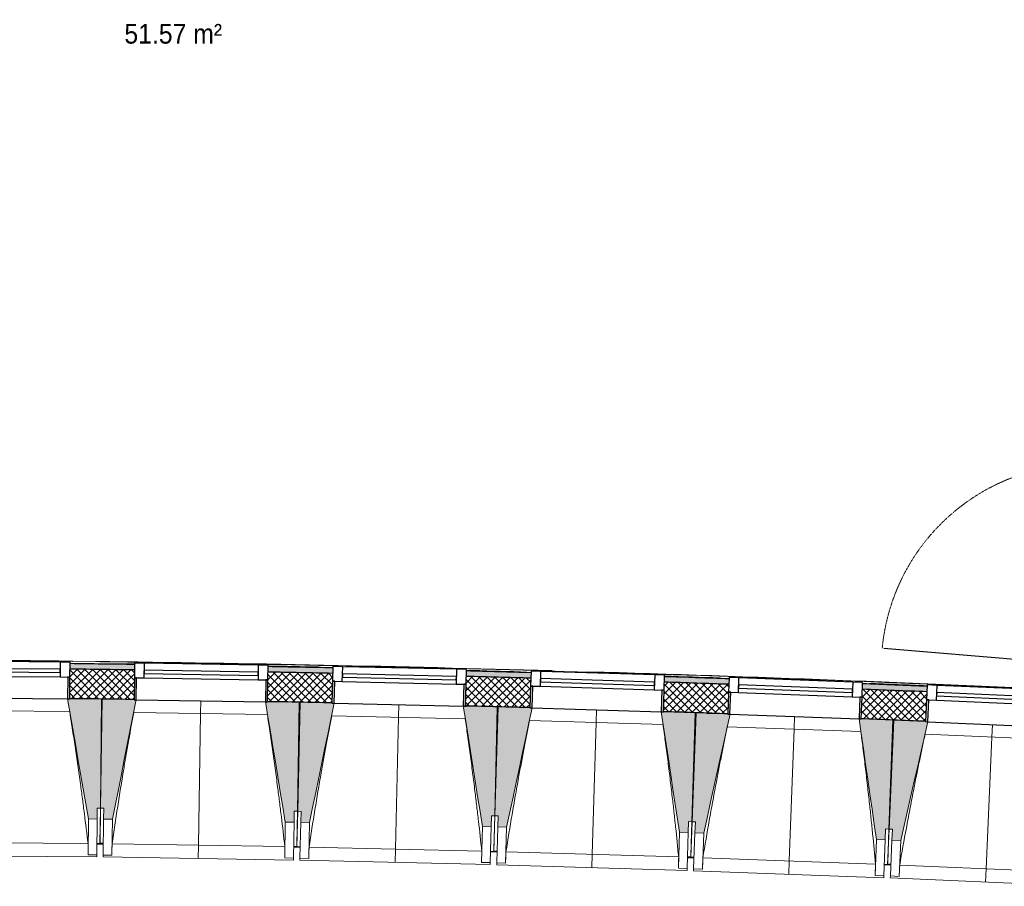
# Model space of a CAD drawing. Header units: millimetres. Extents: x -24070 to 30874, y -36590 to 4541.
# Tile 7 of 86: x -19955 to -15457, y -21391 to -17429. Entities that reach past the tile are written whole.
import ezdxf

# ---------------------------------------------------------------- set-up
doc = ezdxf.new("R2010")
doc.units = ezdxf.units.MM
doc.linetypes.add('Tiret', pattern=[2.5, 1.25, -1.25])
for name, color, linetype, lineweight in [('A-AREA-IDEN', 7, 'Continuous', 30), ('A-DOOR', 7, 'Continuous', 25), ('A-DOOR-FRAM', 7, 'Continuous', 25), ('A-FLOR-HRAL', 7, 'Continuous', 18), ('A-WALL', 7, 'Continuous', 25), ('A-WALL-PATT', 7, 'Continuous', 25), ('BATIEMENT', 7, 'Continuous', 18), ('BATIMENT', 7, 'Continuous', 25), ('ELEMENTS DETAILS', 7, 'Continuous', 18), ('EQP SPE', 7, 'Continuous', 18), ('FENETRES', 7, 'Continuous', 25), ('GEN', 7, 'Continuous', 18), ('SOLS', 7, 'Continuous', 25)]:
    doc.layers.add(name, color=color, linetype=linetype, lineweight=lineweight)
doc.layers.add('A-GLAZ', color=7, linetype='Continuous', lineweight=25, true_color=0x5c63b1)
doc.styles.add('Arial', font='arial.ttf', dxfattribs={"width": 0.9, "height": 90})

# ---------------------------------------------------------------- blocks, each defined once
blk = doc.blocks.new('PRT_SIMPLE_HUI_58x68x48 - PRT_BOIS_1V_EI30_930x2040x40-552262-2021_015_1111_DCE_1_50_N0 FINI_PLB_EG')
at = {"layer": 'ELEMENTS DETAILS', "lineweight": 25}
h = blk.add_hatch(color=256, dxfattribs=at)
h.paths.add_polyline_path([(-483.8, -9.7), (-489.6, -8), (-508.5, -8), (-508.5, -11.5), (-502, -11.5), (-502.1, -10.3), (-505.2, -10.3), (-505.2, -9.3), (-488.4, -9.4), (-485.1, -10.6)])
h.paths.add_polyline_path([(-483.8, -9.7), (-485.1, -11.7), (-496.1, -13.2), (-500.5, -13.6), (-500.5, -14.5), (-495.9, -14.5), (-483.8, -12.8), (-483.8, -10.5)])
h = blk.add_hatch(color=256, dxfattribs=at)
h.paths.add_polyline_path([(413.8, -9.7), (413.8, -12.8), (426.2, -14.5), (430.5, -14.1), (430.4, -13.2), (425.9, -13.2), (415.1, -11.7), (414.4, -10.7)])
h.paths.add_polyline_path([(438.5, -8), (418.5, -8), (413.8, -9.7), (415.1, -10.6), (418.7, -9.3), (435.2, -9.3), (435.2, -10.3), (432, -10.5), (432, -11.5), (438.5, -11.5), (438.5, -9)])
at = {"layer": 'A-DOOR'}
for p, q in [((-499.5, -14.5), (-499.5, -54.5)), ((426, -14.5), (-496, -14.5)), ((430.5, -54.5), (430.5, -14.5)), ((-499.5, -54.5), (430.5, -54.5)), ((417, -54.5), (417, -977.5))]:
    blk.add_line(p, q, dxfattribs=at)
at = {"layer": 'A-DOOR-FRAM'}
for p, q in [((-487, 56), (-545, 56)), ((-545, 56), (-545, 47.5)), ((-487, -8), (-487, 56)), ((475, 56), (417, 56)), ((417, 56), (417, -8)), ((475, 47.5), (475, 56)), ((-502, -56), (-502, -11.5)), ((-488.5, -8), (-487, -8)), ((417, -8), (418.5, -8)), ((432, -11.5), (432, -56)), ((-545, -47.5), (-545, -56)), ((-545, -56), (-502, -56)), ((432, -56), (475, -56)), ((475, -56), (475, -47.5))]:
    blk.add_line(p, q, dxfattribs=at)
at = {"layer": 'BATIMENT'}
for p, q in [((-427.1, 55), (-450.6, 55)), ((-450.6, 55), (-450.6, 54.5)), ((-450.6, 54.5), (-450.6, 50.4)), ((-427.1, 54.5), (-450.6, 54.5)), ((-450.6, 50.4), (-450.6, 43.3)), ((-427.1, 50.4), (-450.6, 50.4)), ((-319.6, 55), (-427.1, 55)), ((-427.1, 55), (-427.1, 54.5)), ((-427.1, 54.5), (-427.1, 55)), ((-427.1, 54.5), (-427.1, 50.4)), ((-319.6, 54.5), (-427.1, 54.5)), ((-427.1, 50.4), (-427.1, 54.5)), ((-427.1, 50.4), (-427.1, 43.3)), ((-319.6, 50.4), (-427.1, 50.4)), ((-427.1, 43.3), (-427.1, 50.4)), ((-319.6, 54.5), (-319.6, 55)), ((-319.6, 50.4), (-319.6, 54.5)), ((-319.6, 43.3), (-319.6, 50.4)), ((-450.6, 34), (-450.6, 43.3)), ((-450.6, 25.6), (-450.6, 34)), ((-427.1, 34), (-450.6, 34)), ((-450.6, 15.2), (-450.6, 25.6)), ((-427.1, 25.6), (-450.6, 25.6)), ((-450.6, 4.4), (-450.6, 15.2)), ((-427.1, 15.2), (-450.6, 15.2)), ((-450.6, -4), (-450.6, 4.4)), ((-450.6, 4.4), (-427.1, 4.4)), ((-427.1, 34), (-427.1, 43.3)), ((-427.1, 43.3), (-427.1, 34)), ((-427.1, 32.8), (-427.1, 34)), ((-319.6, 34), (-427.1, 34)), ((-427.1, 34), (-427.1, 25.6)), ((-427.1, 32.8), (-319.6, 32.8)), ((-427.1, 25.6), (-427.1, 15.2)), ((-427.1, 15.2), (-427.1, 4.4)), ((-427.1, 4.4), (-427.1, -4)), ((-319.6, 43.3), (-319.6, 34)), ((-319.6, 34), (-319.6, 32.8)), ((-465.6, -5.5), (-465.6, -14.5)), ((-413.4, -5.5), (-465.6, -5.5)), ((-450.6, -4), (-450.6, -5)), ((-450.6, -5), (-427.1, -5)), ((-427.1, -5), (-427.1, -4)), ((-413.4, -14.5), (-413.4, -5.5)), ((-465.6, -54.5), (-465.6, -63.5)), ((-465.6, -63.5), (-413.4, -63.5)), ((-427.1, -64), (-450.6, -64)), ((-450.6, -64), (-450.6, -65)), ((-450.6, -73.4), (-450.6, -65)), ((-450.6, -84.2), (-450.6, -73.4)), ((-427.1, -73.4), (-450.6, -73.4)), ((-450.6, -94.6), (-450.6, -84.2)), ((-450.6, -84.2), (-427.1, -84.2)), ((-427.1, -65), (-427.1, -64)), ((-427.1, -65), (-427.1, -73.4)), ((-427.1, -73.4), (-427.1, -84.2)), ((-427.1, -84.2), (-427.1, -94.6)), ((-413.4, -63.5), (-413.4, -54.5)), ((-450.6, -103), (-450.6, -94.6)), ((-450.6, -94.6), (-427.1, -94.6)), ((-450.6, -112.3), (-450.6, -103)), ((-450.6, -103), (-427.1, -103)), ((-450.6, -112.3), (-450.6, -119.4)), ((-450.6, -119.4), (-450.6, -123.5)), ((-450.6, -119.4), (-427.1, -119.4)), ((-450.6, -123.5), (-450.6, -124)), ((-450.6, -123.5), (-427.1, -123.5)), ((-450.6, -124), (-427.1, -124)), ((-427.1, -94.6), (-427.1, -103)), ((-427.1, -103), (-427.1, -101.8)), ((-319.6, -101.8), (-427.1, -101.8)), ((-427.1, -112.3), (-427.1, -103)), ((-427.1, -103), (-319.6, -103)), ((-427.1, -103), (-427.1, -112.3)), ((-427.1, -112.3), (-427.1, -119.4)), ((-427.1, -119.4), (-427.1, -112.3)), ((-427.1, -119.4), (-427.1, -123.5)), ((-427.1, -119.4), (-319.6, -119.4)), ((-427.1, -123.5), (-427.1, -119.4)), ((-427.1, -123.5), (-427.1, -124)), ((-427.1, -123.5), (-319.6, -123.5)), ((-427.1, -124), (-427.1, -123.5)), ((-427.1, -124), (-319.6, -124)), ((-319.6, -101.8), (-319.6, -103)), ((-319.6, -103), (-319.6, -112.3)), ((-319.6, -119.4), (-319.6, -112.3)), ((-319.6, -123.5), (-319.6, -119.4)), ((-319.6, -124), (-319.6, -123.5))]:
    blk.add_line(p, q, dxfattribs=at)
at = {"layer": 'BATIMENT', "color": 176, "linetype": 'Tiret', "lineweight": 18, "true_color": 0x000080}
blk.add_arc((428, -54.5), 930, 180, 269.3192, dxfattribs=at)
at = {"layer": 'BATIMENT'}
for radius, start, end in [(9.12, 155.8208, 180), (9.12, 180, 204.1792), (7.5, 360, 180), (7.5, 180, 360), (7.5, 180, 240), (7.5, 135, 165), (9.12, 111.9887, 120), (9.12, 240, 246.2395), (7.5, 60, 117.782), (7.5, 270, 0), (9.12, 60, 68.0113), (7.5, 0, 30), (9.12, 0, 24.1792)]:
    blk.add_arc((429, -65.5), radius, start, end, dxfattribs=at)
at = {"layer": 'ELEMENTS DETAILS'}
for p, q in [((-488.5, -8), (-508.5, -8)), ((-508.5, -8), (-508.5, -11.5)), ((-508.5, -11.5), (-502, -11.5)), ((-505.2, -10.3), (-505.2, -9.3)), ((-505.2, -9.3), (-488.7, -9.3)), ((-502, -10.3), (-505.2, -10.3)), ((-502, -11.5), (-502, -10.3)), ((-496.1, -13.2), (-500.5, -13.2)), ((-500.5, -13.2), (-500.5, -14.5)), ((-500.5, -14.5), (-496, -14.5)), ((-485.1, -11.7), (-496.1, -13.2)), ((-496, -14.5), (-483.8, -12.8)), ((-488.7, -9.3), (-485.1, -10.6)), ((-483.8, -9.7), (-488.5, -8)), ((-485.1, -10.6), (-485.1, -11.7)), ((-483.8, -12.8), (-483.8, -9.7)), ((418.5, -8), (413.8, -9.7)), ((413.8, -9.7), (413.8, -12.8)), ((413.8, -12.8), (426, -14.5)), ((415.1, -10.6), (418.7, -9.3)), ((415.1, -11.7), (415.1, -10.6)), ((426.1, -13.2), (415.1, -11.7)), ((438.5, -8), (418.5, -8)), ((418.7, -9.3), (435.2, -9.3)), ((426, -14.5), (430.5, -14.5)), ((430.5, -13.2), (426.1, -13.2)), ((430.5, -14.5), (430.5, -13.2)), ((435.2, -10.3), (432, -10.3)), ((432, -10.3), (432, -11.5)), ((432, -11.5), (438.5, -11.5)), ((435.2, -9.3), (435.2, -10.3)), ((438.5, -11.5), (438.5, -8))]:
    blk.add_line(p, q, dxfattribs=at)
at = {"layer": 'EQP SPE'}
for p, q in [((430.5, -40.5), (430.5, -54.5)), ((430.5, -54.5), (403.5, -54.5))]:
    blk.add_line(p, q, dxfattribs=at)
blk = doc.blocks.new('XXX_VIDE FENETRE - 590-389517-2021_015_1111_DCE_1_50_N0 FINI_PLB_EG')
at = {"layer": 'A-GLAZ'}
for p, q in [((260.1, -120), (-260.1, -120)), ((-260.1, -120), (-260.1, -135)), ((260.1, -135), (260.1, -120)), ((-260.1, -135), (260.1, -135))]:
    blk.add_line(p, q, dxfattribs=at)
at = {"layer": 'FENETRES'}
for p, q in [((-305.1, 0), (-305.1, -100)), ((-295.1, 0), (-305.1, 0)), ((295.1, 0), (-295.1, 0)), ((-295.1, -100), (-295.1, 0)), ((305.1, 0), (295.1, 0)), ((295.1, 0), (295.1, -100)), ((305.1, -100), (305.1, 0)), ((-305.1, -100), (-295.1, -100)), ((-260.1, -100), (-305.1, -100)), ((-305.1, -100), (-305.1, -167.5)), ((-260.1, -167.5), (-260.1, -100)), ((260.1, -100), (-260.1, -100)), ((260.1, -100), (260.1, -167.5)), ((305.1, -100), (260.1, -100)), ((295.1, -100), (305.1, -100)), ((305.1, -167.5), (305.1, -100)), ((-305.1, -167.5), (-260.1, -167.5)), ((-260.1, -167.5), (260.1, -167.5)), ((260.1, -167.5), (305.1, -167.5))]:
    blk.add_line(p, q, dxfattribs=at)
blk = doc.blocks.new('Garde-corps - Garde-corps-505471-2021_015_1111_DCE_1_50_N0 FINI_PLB_EG')
at = {"layer": 'A-FLOR-HRAL'}
for p, q in [((-19430.2, -20373.6), (-19589.1, -20371.5)), ((-19528.2, -20375.3), (-19538.4, -20375.2)), ((-18640.7, -20389.9), (-18648.3, -20389.7)), ((-17756.3, -20410.4), (-17767, -20410.1)), ((-16861.8, -20437.2), (-16867.8, -20437)), ((-15976.7, -20469.8), (-15983.2, -20469.6))]:
    blk.add_line(p, q, dxfattribs=at)
for radius, start, end in [(130446.8, 87.310169, 90.815427), (130448.6, 89.336655, 89.790162), (130448.6, 88.37491, 89.291333), (130439.7, 88.843215, 88.944631), (130439.7, 88.437759, 88.546818), (130448.6, 87.310907, 88.301428), (130439.7, 88.038301, 88.149006), (130439.7, 87.62141, 87.738276)]:
    blk.add_arc((-21222.6, -150801), radius, start, end, dxfattribs=at)
blk = doc.blocks.new('B02_ARC_rvt-1-2021_015_1111_DCE_1_50_N0 FINI_PLB_EG')
at = {"layer": 'A-WALL-PATT', "lineweight": 5, "true_color": 0xdadada}
h = blk.add_hatch(color=254, dxfattribs=at)
h.paths.add_polyline_path([(-10540.5, -20827.5), (-10538.4, -20802.6), (-10683.4, -20790.8), (-10685.4, -20815.7), (-10610.9, -20821.8)])
h.paths.add_polyline_path([(-11293.7, -20767.8), (-11291.7, -20742.9), (-11582.4, -20721), (-11584.2, -20746), (-11296.5, -20767.6)])
h.paths.add_polyline_path([(-12192.8, -20702.3), (-12191, -20677.4), (-12487, -20657.1), (-12488.6, -20682.1), (-12195.4, -20702.1)])
h.paths.add_polyline_path([(-13097.6, -20642.7), (-13095.9, -20617.7), (-13391.3, -20599.6), (-13392.8, -20624.6), (-13099.9, -20642.5)])
h.paths.add_polyline_path([(-14002, -20589.4), (-14000.5, -20564.4), (-14295, -20548.4), (-14296.3, -20573.4), (-14004, -20589.2)])
h.paths.add_polyline_path([(-14905.7, -20542.4), (-14904.4, -20517.4), (-15009.1, -20512.7), (-15011.1, -20537.3), (-14907.5, -20542.3)])
h.paths.add_polyline_path([(-15081.1, -20534), (-15079, -20509.1), (-15199.5, -20503.4), (-15200.6, -20528.4), (-15085.3, -20533.8)])
h.paths.add_polyline_path([(-15810.3, -20501.7), (-15809.2, -20476.7), (-16104.4, -20464.8), (-16105.3, -20489.7), (-15811.8, -20501.6)])
h.paths.add_polyline_path([(-16715.1, -20467.2), (-16714.1, -20442.2), (-17009.4, -20432.4), (-17010.2, -20457.4), (-16716.4, -20467.2)])
h.paths.add_polyline_path([(-17620.1, -20439.1), (-17619.4, -20414.1), (-17914.7, -20406.3), (-17915.3, -20431.2), (-17621.2, -20439)])
h.paths.add_polyline_path([(-18525.3, -20417.2), (-18525.3, -20392.2), (-18820.1, -20386.4), (-18820, -20411.4), (-18526.1, -20417.2)])
h.paths.add_polyline_path([(-23088.6, -20402.7), (-23053.5, -20402.2), (-23053.9, -20377.2), (-23089, -20377.7)])
h.paths.add_polyline_path([(-19430.6, -20401.6), (-19430.6, -20376.6), (-19724.8, -20372.9), (-19724.7, -20397.9), (-19431.2, -20401.6)])
h.paths.add_polyline_path([(-22443.3, -20395), (-22147.4, -20392.6), (-22147.6, -20367.6), (-22443.6, -20370)])
h.paths.add_polyline_path([(-20335.2, -20392.3), (-20335.5, -20367.3), (-20632.1, -20365.6), (-20631.9, -20390.6), (-20335.5, -20392.3)])
h.paths.add_polyline_path([(-21537.2, -20389.7), (-21242.2, -20389.3), (-21242.4, -20364.3), (-21537.3, -20364.7)])
at = {"layer": 'A-WALL-PATT', "lineweight": 18}
h = blk.add_hatch(dxfattribs=at)
h.set_pattern_fill('FP_1', color=256, style=0, pattern_type=2)
h.set_pattern_definition([(45, (0, 0), (-17.67767, 17.67767), []), (135, (0, 0), (-17.67767, -17.67767), [])])
h.paths.add_polyline_path([(-10551.5, -20962.1), (-10540.5, -20827.5), (-10685.4, -20815.7), (-10696, -20950.3), (-10612.9, -20957)])
h.paths.add_polyline_path([(-11304.3, -20902.4), (-11293.7, -20767.8), (-11584.2, -20746), (-11593.8, -20880.6), (-11304.4, -20902.4)])
h.paths.add_polyline_path([(-12202.5, -20836.9), (-12192.8, -20702.3), (-12488.6, -20682.1), (-12497.4, -20816.8), (-12202.6, -20836.9)])
h.paths.add_polyline_path([(-13106.3, -20777.4), (-13097.6, -20642.7), (-13392.8, -20624.6), (-13400.6, -20759.3), (-13106.3, -20777.4)])
h.paths.add_polyline_path([(-14009.7, -20724.1), (-14002, -20589.4), (-14296.3, -20573.4), (-14303.1, -20708.2), (-14009.8, -20724.1)])
h.paths.add_polyline_path([(-14912.6, -20677.2), (-14905.7, -20542.4), (-15200.6, -20528.4), (-15206.6, -20663.3), (-14912.6, -20677.2)])
h.paths.add_polyline_path([(-15816.2, -20636.5), (-15810.3, -20501.7), (-16105.3, -20489.7), (-16110.3, -20624.6), (-15816.2, -20636.5)])
h.paths.add_polyline_path([(-16720.1, -20602.1), (-16715.1, -20467.2), (-17010.2, -20457.4), (-17014.2, -20592.3), (-16720.1, -20602.1)])
h.paths.add_polyline_path([(-17624.1, -20574), (-17620.1, -20439.1), (-17915.3, -20431.2), (-17918.4, -20566.2), (-17624.2, -20574)])
h.paths.add_polyline_path([(-18528.4, -20552.2), (-18525.3, -20417.2), (-18820.5, -20411.4), (-18822.7, -20546.4), (-18528.4, -20552.2)])
h.paths.add_polyline_path([(-23111.5, -20538), (-23051.9, -20537.1), (-23053.9, -20402.2), (-23113.6, -20403), (-23113.2, -20430.4)])
h.paths.add_polyline_path([(-19432.8, -20536.6), (-19431.2, -20401.6), (-19725, -20397.9), (-19726.2, -20532.9), (-19432.8, -20536.6)])
h.paths.add_polyline_path([(-22441.8, -20530), (-22146.8, -20527.6), (-22147.6, -20392.6), (-22443.3, -20395), (-22442.9, -20431.5)])
h.paths.add_polyline_path([(-20336.4, -20527.3), (-20335.5, -20392.3), (-20632, -20390.6), (-20631.4, -20525.6), (-20336.4, -20527.3)])
h.paths.add_polyline_path([(-21536.6, -20524.7), (-21241.6, -20524.3), (-21242.4, -20389.3), (-21537.2, -20389.7), (-21537, -20430.4)])
at = {"layer": 'A-WALL'}
for start, end in [(89.212691, 89.342026), (88.814879, 88.944602), (88.417066, 88.54679), (88.019253, 88.148977), (87.621438, 87.751164)]:
    blk.add_arc((-21222.6, -150801), 130411.7, start, end, dxfattribs=at)
at = {"layer": 'BATIEMENT', "lineweight": 25}
for radius, start, end in [(130436.7, 89.212665, 89.342052), (130436.7, 88.814853, 88.944628), (130436.7, 88.41704, 88.546816), (130436.7, 88.019227, 88.149003), (130436.7, 87.621413, 87.751189), (130276.7, 89.212833, 89.34189), (130276.7, 88.81502, 88.944466), (130276.7, 88.417206, 88.546653), (130276.7, 88.019392, 88.14884), (130276.7, 87.621578, 87.751026)]:
    blk.add_arc((-21222.6, -150801), radius, start, end, dxfattribs=at)
at = {"layer": 'SOLS'}
for p, q in [((-16816.9, -20598.5), (-16761.3, -20600.5)), ((-15965.5, -20631.3), (-15961, -20631.5))]:
    blk.add_line(p, q, dxfattribs=at)
at = {"layer": 'BATIEMENT', "lineweight": 18}
blk.add_blockref('Garde-corps - Garde-corps-505471-2021_015_1111_DCE_1_50_N0 FINI_PLB_EG', (0, 0), dxfattribs=at)
at = {"layer": 'BATIMENT', "lineweight": 18, "rotation": 265.2586130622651}
blk.add_blockref('PRT_SIMPLE_HUI_58x68x48 - PRT_BOIS_1V_EI30_930x2040x40-552262-2021_015_1111_DCE_1_50_N0 FINI_PLB_EG', (-14999.2, -19969.3), dxfattribs=at)
at = {"layer": 'FENETRES', "lineweight": 18}
for p, rotation in [((-20031.3, -20531.1), 179.4735047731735), ((-19127.8, -20542.5), 179.0762357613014), ((-18223.4, -20560.2), 178.6789667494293), ((-17319.2, -20584.2), 178.2816977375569), ((-16415.2, -20614.5), 177.8844287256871), ((-15511.4, -20651), 177.4871597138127)]:
    blk.add_blockref('XXX_VIDE FENETRE - 590-389517-2021_015_1111_DCE_1_50_N0 FINI_PLB_EG', p, dxfattribs=dict(at, rotation=rotation))
blk = doc.blocks.new('20_MUR PREFA_01 - MODULE_01 B-3165811-2021_015_1111_DCE_1_50_N0 FINI_PLB_EG')
at = {"layer": 'GEN'}
for p, q in [((0, 722.1), (0, 661.4)), ((0, 661.4), (0, 58.5)), ((0, 0.7), (0, 58.5))]:
    blk.add_line(p, q, dxfattribs=at)
blk = doc.blocks.new('B02_DC_STR_rvt-1-2021_015_1111_DCE_1_50_N0 FINI_PLB_EG')
at = {"layer": 'BATIMENT', "lineweight": 5, "true_color": 0x787878}
for points in [[(-19601.4, -21083.1), (-19600.9, -21033.1), (-19585.9, -21033.3), (-19581.3, -20534.5), (-19726.2, -20533.2), (-19726.2, -20533.9), (-19736.2, -20533.9), (-19641.4, -21082.8)], [(-19531.6, -21084.2), (-19422.9, -20537.7), (-19432.8, -20537.6), (-19432.8, -20536.9), (-19577.7, -20534.6), (-19585.7, -21033.3), (-19570.7, -21033.5), (-19571.5, -21083.5), (-19570.7, -21083.5)], [(-18701.7, -21097.5), (-18700.9, -21047.5), (-18685.9, -21047.8), (-18677.8, -20549.1), (-18822.7, -20546.7), (-18822.7, -20547.4), (-18832.7, -20547.4), (-18741.7, -21096.9)], [(-18631, -21099.1), (-18518.5, -20553.4), (-18528.4, -20553.2), (-18528.4, -20552.5), (-18673.3, -20549.2), (-18684.8, -21047.8), (-18669.8, -21048.2), (-18670.9, -21098.2), (-18669.8, -21098.2)], [(-17801.2, -21118.2), (-17800, -21068.2), (-17785, -21068.6), (-17773.5, -20569.9), (-17918.4, -20566.6), (-17918.4, -20567.3), (-17928.3, -20567.3), (-17841.2, -21117.3)], [(-17730.5, -21120.2), (-17614.2, -20575.4), (-17624.2, -20575.1), (-17624.2, -20574.4), (-17769, -20570.1), (-17784, -21068.6), (-17769, -21069.1), (-17770.5, -21119), (-17769, -21119.1)], [(-16900.9, -21145.1), (-16899.4, -21095.2), (-16884.4, -21095.6), (-16869.4, -20597), (-17014.2, -20592.7), (-17014.3, -20593.4), (-17024.2, -20593.4), (-16940.8, -21143.9), (-16913.1, -21144.8)], [(-16830.2, -21147.7), (-16710.1, -20603.6), (-16720.1, -20603.2), (-16720.1, -20602.6), (-16864.9, -20597.2), (-16883.3, -21095.7), (-16868.3, -21096.2), (-16870.1, -21146.2), (-16868.3, -21146.2)], [(-16000.7, -21178.3), (-15998.9, -21128.3), (-15983.9, -21128.9), (-15965.5, -20630.4), (-16110.3, -20625.1), (-16110.4, -20625.8), (-16120.2, -20625.8), (-16040.7, -21176.8)], [(-15930.1, -21181.3), (-15806.3, -20638.1), (-15816.2, -20637.7), (-15816.2, -20637), (-15961, -20630.6), (-15982.8, -21128.9), (-15967.8, -21129.6), (-15970, -21179.6), (-15967.8, -21179.6)]]:
    blk.add_hatch(color=8, dxfattribs=at).paths.add_polyline_path(points)
at = {"layer": 'BATIEMENT'}
for p, q in [((-19581.3, -20534.5), (-19726.3, -20533.2)), ((-19585.9, -21033.3), (-19581.3, -20534.5)), ((-19577.7, -20534.6), (-19585.7, -21033.3)), ((-19432.8, -20536.9), (-19577.7, -20534.6)), ((-18677.8, -20549.1), (-18822.8, -20546.7)), ((-18685.9, -21047.8), (-18677.8, -20549.1)), ((-18673.3, -20549.2), (-18684.8, -21047.8)), ((-18528.4, -20552.5), (-18673.3, -20549.2)), ((-17773.5, -20569.9), (-17918.5, -20566.6)), ((-17785, -21068.6), (-17773.5, -20569.9)), ((-17769, -20570.1), (-17784, -21068.6)), ((-17624.2, -20574.4), (-17769, -20570.1)), ((-16869.4, -20597), (-17014.3, -20592.7)), ((-16884.4, -21095.6), (-16869.4, -20597)), ((-16864.9, -20597.2), (-16883.3, -21095.7)), ((-16720.1, -20602.6), (-16864.9, -20597.2)), ((-15965.5, -20630.4), (-16110.4, -20625.1)), ((-15983.9, -21128.9), (-15965.5, -20630.4)), ((-15961, -20630.6), (-15982.8, -21128.9)), ((-15816.2, -20637), (-15961, -20630.6)), ((-19601.4, -21083.1), (-19600.9, -21033.1)), ((-19600.9, -21033.1), (-19585.9, -21033.3)), ((-19585.7, -21033.3), (-19570.7, -21033.5)), ((-19570.7, -21033.5), (-19571.5, -21083.5)), ((-18701.7, -21097.5), (-18700.9, -21047.5)), ((-18700.9, -21047.5), (-18685.9, -21047.8)), ((-18684.8, -21047.8), (-18669.8, -21048.2)), ((-18669.8, -21048.2), (-18670.9, -21098.2)), ((-19641.4, -21082.8), (-19601.4, -21083.1)), ((-19571.5, -21083.5), (-19531.6, -21084.2)), ((-17801.2, -21118.2), (-17800, -21068.2)), ((-17800, -21068.2), (-17785, -21068.6)), ((-17784, -21068.6), (-17769, -21069.1)), ((-17769, -21069.1), (-17770.5, -21119)), ((-16900.9, -21145.1), (-16899.4, -21095.2)), ((-16899.4, -21095.2), (-16884.4, -21095.6)), ((-16883.3, -21095.7), (-16868.3, -21096.2)), ((-16868.3, -21096.2), (-16870.1, -21146.2)), ((-18741.7, -21096.9), (-18701.7, -21097.5)), ((-18670.9, -21098.2), (-18631, -21099.1)), ((-17841.2, -21117.3), (-17801.2, -21118.2)), ((-17770.5, -21119), (-17730.5, -21120.2)), ((-16000.7, -21178.3), (-15998.9, -21128.3)), ((-15998.9, -21128.3), (-15983.9, -21128.9)), ((-15982.8, -21128.9), (-15967.8, -21129.6)), ((-15967.8, -21129.6), (-15970, -21179.6)), ((-16940.8, -21143.9), (-16900.9, -21145.1)), ((-16870.1, -21146.2), (-16830.2, -21147.7)), ((-16040.7, -21176.8), (-16000.7, -21178.3)), ((-15970, -21179.6), (-15930.1, -21181.3))]:
    blk.add_line(p, q, dxfattribs=at)
at = {"layer": 'BATIEMENT', "flags": 128}
for points in [[(-19736.3, -20533.1), (-19724.5, -20601.8), (-19712.6, -20670.5), (-19700.7, -20739.2), (-19688.9, -20807.9), (-19677, -20876.6), (-19665.1, -20945.3), (-19653.3, -21014.1), (-19641.4, -21082.8)], [(-19531.6, -21084.2), (-19517.9, -21015.8), (-19504.3, -20947.4), (-19490.7, -20879), (-19477.1, -20810.6), (-19463.5, -20742.2), (-19449.9, -20673.8), (-19436.3, -20605.4), (-19422.7, -20537.1)], [(-18832.8, -20546.6), (-18821.4, -20615.4), (-18810, -20684.1), (-18798.6, -20752.9), (-18787.2, -20821.7), (-18775.8, -20890.5), (-18764.4, -20959.3), (-18753, -21028.1), (-18741.7, -21096.9)], [(-18631, -21099.1), (-18616.9, -21030.8), (-18602.8, -20962.5), (-18588.7, -20894.2), (-18574.6, -20825.9), (-18560.6, -20757.6), (-18546.5, -20689.3), (-18532.4, -20621), (-18518.3, -20552.7)], [(-17928.5, -20566.3), (-17917.6, -20635.2), (-17906.7, -20704.1), (-17895.7, -20772.9), (-17884.8, -20841.8), (-17873.9, -20910.7), (-17863, -20979.6), (-17852.1, -21048.4), (-17841.2, -21117.3)], [(-17730.5, -21120.2), (-17715.9, -21052.1), (-17701.4, -20983.9), (-17686.8, -20915.7), (-17672.3, -20847.5), (-17657.7, -20779.3), (-17643.2, -20711.1), (-17628.6, -20642.9), (-17614.1, -20574.7)], [(-17024.3, -20592.4), (-17013.9, -20661.3), (-17003.5, -20730.3), (-16993, -20799.2), (-16982.6, -20868.2), (-16972.1, -20937.1), (-16961.7, -21006), (-16951.3, -21075), (-16940.8, -21143.9)], [(-16830.2, -21147.7), (-16815.1, -21079.6), (-16800.1, -21011.5), (-16785.1, -20943.4), (-16770.1, -20875.3), (-16755.1, -20807.2), (-16740, -20739.1), (-16725, -20671), (-16710, -20602.9)], [(-16120.4, -20624.7), (-16110.4, -20693.7), (-16100.5, -20762.7), (-16090.5, -20831.7), (-16080.5, -20900.8), (-16070.6, -20969.8), (-16060.6, -21038.8), (-16050.7, -21107.8), (-16040.7, -21176.8)], [(-15930.1, -21181.3), (-15914.6, -21113.3), (-15899.1, -21045.3), (-15883.6, -20977.3), (-15868.1, -20909.4), (-15852.6, -20841.4), (-15837.1, -20773.4), (-15821.6, -20705.4), (-15806.1, -20637.4)]]:
    blk.add_lwpolyline(points, dxfattribs=at)
at = {"layer": 'BATIMENT', "lineweight": 18}
for p, q in [((-19726.6, -20591.7), (-20337.1, -20586)), ((-18823.5, -20605.2), (-19433.9, -20595.4)), ((-17919.6, -20625), (-18529.9, -20611)), ((-17015.8, -20651.2), (-17626.1, -20632.8)), ((-16112.3, -20683.5), (-16722.4, -20661)), ((-15209, -20722.2), (-15818.9, -20695.4)), ((-19588.4, -21195.4), (-19585.7, -21033.3)), ((-19585.9, -21033.3), (-19587.4, -21195.4)), ((-18688.5, -21209.9), (-18684.8, -21047.8)), ((-18685.9, -21047.8), (-18688.3, -21202.1)), ((-19641.4, -21082.8), (-19642.9, -21247)), ((-19601.4, -21083.1), (-19602.9, -21247.3)), ((-19574.2, -21247.7), (-19571.5, -21083.5)), ((-19534.2, -21248.3), (-19531.6, -21084.2)), ((-17788.8, -21230.6), (-17784, -21068.6)), ((-17785, -21068.6), (-17788.6, -21223.1)), ((-16889.3, -21257.6), (-16883.3, -21095.7)), ((-16884.4, -21095.6), (-16889, -21250.2)), ((-18741.7, -21096.9), (-18744.3, -21261.1)), ((-18701.7, -21097.5), (-18704.3, -21261.7)), ((-18674.7, -21262.3), (-18670.9, -21098.2)), ((-18634.7, -21263.2), (-18631, -21099.1)), ((-17841.2, -21117.3), (-17844.9, -21281.5)), ((-17801.2, -21118.2), (-17805, -21282.4)), ((-17775.4, -21283.2), (-17770.5, -21119)), ((-17735.4, -21284.4), (-17730.5, -21120.2)), ((-15989.9, -21290.9), (-15982.8, -21128.9)), ((-15983.9, -21128.9), (-15989.6, -21283.7)), ((-16940.8, -21143.9), (-16945.8, -21308.1)), ((-16900.9, -21145.1), (-16905.8, -21309.3)), ((-16876.2, -21310.3), (-16870.1, -21146.2)), ((-16836.2, -21311.7), (-16830.2, -21147.7)), ((-16040.7, -21176.8), (-16046.8, -21340.9)), ((-16000.7, -21178.3), (-16006.8, -21342.4)), ((-15977.2, -21343.6), (-15970, -21179.6)), ((-15937.3, -21345.4), (-15930.1, -21181.3)), ((-20432.1, -21188.1), (-19642.7, -21195.4)), ((-19602.4, -21197.3), (-19587.4, -21197.5)), ((-19588.4, -21197.5), (-19588.4, -21196.8)), ((-19588.4, -21197.5), (-19573.4, -21197.7)), ((-19587.4, -21196.8), (-19587.4, -21197.5)), ((-19533.1, -21196.8), (-18743.7, -21209.5)), ((-18703.5, -21211.7), (-18688.6, -21212)), ((-18688.6, -21212), (-18688.6, -21211.2)), ((-18688.6, -21212), (-18673.6, -21212.3)), ((-18633.3, -21211.7), (-17844, -21229.9)), ((-20472.9, -21248.4), (-19603, -21256.4)), ((-19642.9, -21247), (-19642.9, -21246.7)), ((-19602.9, -21247.3), (-19642.9, -21247)), ((-19602.9, -21247.3), (-19603, -21256.4)), ((-19574.3, -21256.7), (-19574.2, -21247.7)), ((-19574.3, -21256.7), (-18704.5, -21270.8)), ((-19534.2, -21248.3), (-19574.2, -21247.7)), ((-19534.2, -21248.1), (-19534.2, -21248.3)), ((-18744.3, -21261.1), (-18744.3, -21260.8)), ((-18704.3, -21261.7), (-18744.3, -21261.1)), ((-18704.3, -21261.7), (-18704.5, -21270.8)), ((-18674.9, -21271.4), (-18674.7, -21262.3)), ((-18674.9, -21271.4), (-17805.2, -21291.4)), ((-18634.7, -21263.2), (-18674.7, -21262.3)), ((-18634.7, -21263), (-18634.7, -21263.2)), ((-17803.8, -21232.4), (-17788.9, -21232.7)), ((-17788.9, -21232.8), (-17788.9, -21232)), ((-17788.9, -21232.8), (-17773.9, -21233.2)), ((-17733.6, -21232.8), (-16944.4, -21256.5)), ((-16904.3, -21259.3), (-16889.3, -21259.7)), ((-16889.3, -21259.8), (-16889.3, -21258.9)), ((-16889.3, -21259.8), (-16874.4, -21260.3)), ((-16834.1, -21260.2), (-16045.1, -21289.4)), ((-17844.9, -21281.5), (-17845, -21281.2)), ((-17805, -21282.4), (-17844.9, -21281.5)), ((-17805, -21282.4), (-17805.2, -21291.4)), ((-17775.7, -21292.2), (-17775.4, -21283.2)), ((-17775.7, -21292.2), (-16906, -21318.3)), ((-17735.4, -21284.4), (-17775.4, -21283.2)), ((-17735.4, -21284.1), (-17735.4, -21284.4)), ((-16945.8, -21308.1), (-16945.8, -21307.8)), ((-16905.8, -21309.3), (-16945.8, -21308.1)), ((-16905.8, -21309.3), (-16906, -21318.3)), ((-16876.5, -21319.3), (-16876.2, -21310.3)), ((-16876.5, -21319.3), (-16007.1, -21351.4)), ((-16836.2, -21311.7), (-16876.2, -21310.3)), ((-16836.2, -21311.5), (-16836.2, -21311.7)), ((-16005, -21292.4), (-15990, -21293)), ((-15990, -21293), (-15990, -21292.1)), ((-15990, -21293), (-15975, -21293.6)), ((-15934.8, -21293.8), (-15146, -21328.5)), ((-16046.8, -21340.9), (-16046.8, -21340.7)), ((-16006.8, -21342.4), (-16046.8, -21340.9)), ((-16006.8, -21342.4), (-16007.1, -21351.4)), ((-15977.6, -21352.6), (-15977.2, -21343.6)), ((-15977.6, -21352.6), (-15108.5, -21390.8)), ((-15937.3, -21345.4), (-15977.2, -21343.6)), ((-15937.2, -21345.1), (-15937.3, -21345.4))]:
    blk.add_line(p, q, dxfattribs=at)
at = {"layer": 'BATIMENT', "lineweight": 18, "flags": 128}
for points in [[(-19642.9, -21246.7), (-19642.9, -21236.5), (-19642.8, -21226.2), (-19642.8, -21215.9), (-19642.7, -21205.7), (-19642.7, -21195.4)], [(-19533.1, -21196.8), (-19533.3, -21207), (-19533.5, -21217.3), (-19533.7, -21227.6), (-19534, -21237.8), (-19534.2, -21248.1)], [(-18744.3, -21260.8), (-18744.2, -21250.6), (-18744.1, -21240.3), (-18744, -21230), (-18743.8, -21219.8), (-18743.7, -21209.5)], [(-18633.3, -21211.7), (-18633.6, -21221.9), (-18633.9, -21232.2), (-18634.1, -21242.5), (-18634.4, -21252.7), (-18634.7, -21263)], [(-17845, -21281.2), (-17844.8, -21270.9), (-17844.6, -21260.7), (-17844.4, -21250.4), (-17844.2, -21240.2), (-17844, -21229.9)], [(-17733.6, -21232.8), (-17734, -21243.1), (-17734.3, -21253.3), (-17734.7, -21263.6), (-17735, -21273.9), (-17735.4, -21284.1)], [(-16945.8, -21307.8), (-16945.5, -21297.6), (-16945.2, -21287.3), (-16945, -21277), (-16944.7, -21266.8), (-16944.4, -21256.5)], [(-16834.1, -21260.2), (-16834.5, -21270.5), (-16834.9, -21280.7), (-16835.4, -21291), (-16835.8, -21301.2), (-16836.2, -21311.5)], [(-16046.8, -21340.7), (-16046.5, -21330.4), (-16046.1, -21320.1), (-16045.8, -21309.9), (-16045.4, -21299.6), (-16045.1, -21289.4)], [(-15934.8, -21293.8), (-15935.3, -21304.1), (-15935.8, -21314.3), (-15936.2, -21324.6), (-15936.7, -21334.8), (-15937.2, -21345.1)]]:
    blk.add_lwpolyline(points, dxfattribs=at)
at = {"layer": 'BATIMENT', "lineweight": 18}
for points, knots in [([(-19642.7, -21195.4), (-19648.1, -21149.8), (-19656.6, -21081.4), (-19668.5, -20990.2), (-19678.4, -20916.1), (-19689.5, -20836.4), (-19702, -20751), (-19714.4, -20669.4), (-19722.8, -20616.3), (-19726.7, -20591.7)], [0, 0, 0, 0, 0.2222222, 0.3333333, 0.4444444, 0.5833333, 0.7222222, 0.8611111, 0.9816328, 0.9816328, 0.9816328, 0.9816328]), ([(-19433.8, -20595.3), (-19441.6, -20636.9), (-19453.3, -20701.1), (-19468.5, -20788.1), (-19481, -20861.8), (-19494, -20941.2), (-19512, -21054.8), (-19524.8, -21139.9), (-19533.1, -21196.8)], [0.0183454, 0.0183454, 0.0183454, 0.0183454, 0.2222222, 0.3333333, 0.4444444, 0.5833333, 0.7222222, 1, 1, 1, 1]), ([(-18743.7, -21209.5), (-18748.9, -21163.8), (-18756.9, -21095.4), (-18768.1, -21004.2), (-18777.5, -20930), (-18788.1, -20850.2), (-18799.9, -20764.8), (-18811.8, -20683), (-18819.8, -20629.9), (-18823.6, -20605.2)], [0, 0, 0, 0, 0.2222222, 0.3333333, 0.4444444, 0.5833333, 0.7222222, 0.8611111, 0.9816328, 0.9816328, 0.9816328, 0.9816328]), ([(-18529.8, -20611), (-18537.9, -20652.4), (-18550, -20716.6), (-18565.8, -20803.5), (-18578.8, -20877.1), (-18592.4, -20956.4), (-18611.2, -21069.8), (-18624.6, -21154.9), (-18633.3, -21211.7)], [0.0183454, 0.0183454, 0.0183454, 0.0183454, 0.2222222, 0.3333333, 0.4444444, 0.5833333, 0.7222222, 1, 1, 1, 1]), ([(-17844, -21229.9), (-17848.8, -21184.2), (-17856.4, -21115.7), (-17867, -21024.4), (-17875.9, -20950.1), (-17885.9, -20870.3), (-17897.1, -20784.8), (-17908.4, -20703), (-17916.1, -20649.7), (-17919.7, -20625)], [0, 0, 0, 0, 0.2222222, 0.3333333, 0.4444444, 0.5833333, 0.7222222, 0.8611111, 0.9816328, 0.9816328, 0.9816328, 0.9816328]), ([(-17625.9, -20632.8), (-17634.3, -20674.3), (-17646.9, -20738.3), (-17663.3, -20825.1), (-17676.8, -20898.6), (-17691, -20977.8), (-17710.5, -21091.1), (-17724.5, -21176.1), (-17733.6, -21232.8)], [0.0183454, 0.0183454, 0.0183454, 0.0183454, 0.2222222, 0.3333333, 0.4444444, 0.5833333, 0.7222222, 1, 1, 1, 1]), ([(-16944.4, -21256.5), (-16949, -21210.8), (-16956, -21142.2), (-16966, -21050.8), (-16974.4, -20976.6), (-16983.9, -20896.6), (-16994.5, -20811), (-17005.2, -20729.1), (-17012.5, -20675.9), (-17016, -20651.1)], [0, 0, 0, 0, 0.2222222, 0.3333333, 0.4444444, 0.5833333, 0.7222222, 0.8611111, 0.9816328, 0.9816328, 0.9816328, 0.9816328]), ([(-16722.3, -20661), (-16730.9, -20702.3), (-16743.9, -20766.3), (-16760.9, -20853), (-16775, -20926.4), (-16789.7, -21005.5), (-16810, -21118.7), (-16824.6, -21203.5), (-16834.1, -21260.2)], [0.0183454, 0.0183454, 0.0183454, 0.0183454, 0.2222222, 0.3333333, 0.4444444, 0.5833333, 0.7222222, 1, 1, 1, 1]), ([(-16045.1, -21289.4), (-16049.3, -21243.6), (-16055.9, -21175), (-16065.2, -21083.6), (-16073.1, -21009.2), (-16082, -20929.2), (-16092.1, -20843.5), (-16102.2, -20761.6), (-16109.1, -20708.3), (-16112.4, -20683.5)], [0, 0, 0, 0, 0.2222222, 0.3333333, 0.4444444, 0.5833333, 0.7222222, 0.8611111, 0.9816328, 0.9816328, 0.9816328, 0.9816328]), ([(-15818.8, -20695.4), (-15827.7, -20736.7), (-15841.2, -20800.5), (-15858.8, -20887.1), (-15873.3, -20960.4), (-15888.6, -21039.5), (-15909.7, -21152.5), (-15924.9, -21237.2), (-15934.8, -21293.8)], [0.0183454, 0.0183454, 0.0183454, 0.0183454, 0.2222222, 0.3333333, 0.4444444, 0.5833333, 0.7222222, 1, 1, 1, 1])]:
    blk.add_open_spline(points, degree=3, knots=knots, dxfattribs=at)
at = {"layer": 'SOLS'}
for p, q in [((-19573.4, -21196.9), (-19602.4, -21196.5)), ((-19602.4, -21196.5), (-19573.4, -21196.9)), ((-19573.4, -21195.6), (-19588.4, -21195.4)), ((-18688.5, -21209.9), (-18703.5, -21209.6)), ((-18673.6, -21211.5), (-18703.5, -21210.9)), ((-18703.5, -21210.9), (-18673.6, -21211.5)), ((-17803.8, -21231.6), (-17773.9, -21232.3)), ((-17773.8, -21231.1), (-17788.8, -21230.6)), ((-16889.3, -21257.6), (-16904.2, -21257.2)), ((-16874.3, -21259.4), (-16904.2, -21258.4)), ((-16904.2, -21258.4), (-16874.3, -21259.4)), ((-15975, -21292.7), (-16004.9, -21291.5)), ((-16004.9, -21291.5), (-15975, -21292.7)), ((-15974.9, -21291.5), (-15989.9, -21290.9))]:
    blk.add_line(p, q, dxfattribs=at)
at = {"layer": 'BATIMENT', "color": 5, "lineweight": 25, "true_color": 0x0000ff}
for p, rotation in [((-19127.8, -20541.8), 179.0762357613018), ((-18223.4, -20559.5), 178.6789667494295), ((-17319.2, -20583.5), 178.2816977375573), ((-16415.2, -20613.8), 177.8844287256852), ((-15511.4, -20650.4), 177.4871597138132)]:
    blk.add_blockref('20_MUR PREFA_01 - MODULE_01 B-3165811-2021_015_1111_DCE_1_50_N0 FINI_PLB_EG', p, dxfattribs=dict(at, rotation=rotation))

msp = doc.modelspace()

# ---------------------------------------------------------------- block references
at = {"lineweight": 5}
for name in ['B02_DC_STR_rvt-1-2021_015_1111_DCE_1_50_N0 FINI_PLB_EG', 'B02_ARC_rvt-1-2021_015_1111_DCE_1_50_N0 FINI_PLB_EG']:
    msp.add_blockref(name, (0, 0), dxfattribs=at)

# ---------------------------------------------------------------- texts
at = {"layer": 'A-AREA-IDEN', "color": 8, "true_color": 0x808080, "insert": (-19476.8, -17448.3), "char_height": 90, "width": 530.316, "attachment_point": 1, "style": 'Arial'}
msp.add_mtext('51.57 m²', dxfattribs=at)

doc.saveas('drawing.dxf')
